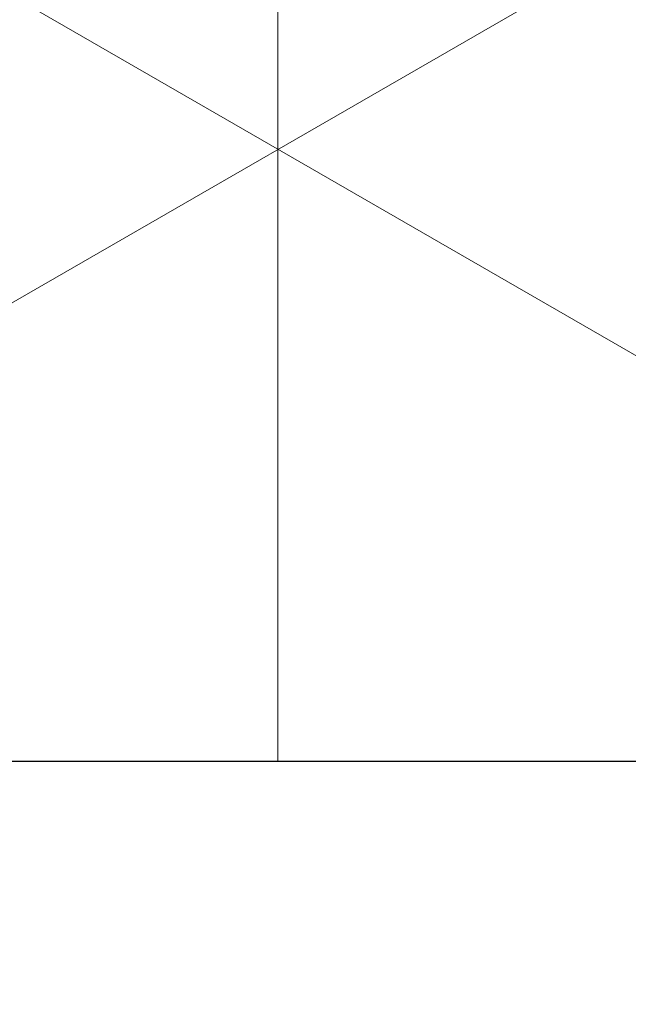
# Model space of a CAD drawing. Header units: millimetres. Extents: x -48448 to 452754, y -13941 to 17062.
# Tile 155 of 256: x 15131.85 to 15133.15, y 3601.57 to 3603.67. Entities that reach past the tile are written whole.
import ezdxf

# ---------------------------------------------------------------- set-up
doc = ezdxf.new("R2010")
doc.units = ezdxf.units.MM

msp = doc.modelspace()

# ---------------------------------------------------------------- hatches: boundary and pattern name
at = {"lineweight": 5}
h = msp.add_hatch(dxfattribs=at)
h.set_pattern_fill('NET3', color=256, scale=0.5, angle=90)
h.set_pattern_definition([(90, (-47770.6976, -3756.4557), (-1.5875, 1e-16), []), (150, (-47770.6976, -3756.4557), (-0.79375, -1.37481533), []), (210, (-47770.6976, -3756.4557), (0.79375, -1.37481533), [])])
h.paths.add_polyline_path([(15211.3816, 3618.0862), (15131.3816, 3618.0862), (15131.3816, 3602.0862), (15211.3816, 3602.0862)])
h = msp.add_hatch()
h.set_pattern_fill('ANSI33', color=256, scale=50)
h.set_pattern_definition([(45, (-70561.63, 42313.1), (-224.5064, 224.5064), []), (45, (-70337.12, 42313.1), (-224.5064, 224.5064), [158.75, -79.375])])
h.paths.add_polyline_path([(14973.8829, 2462.6319), (15373.8834, 2462.6319), (15373.8829, 3568.0837), (15362.8686, 3568.0862), (15362.8686, 3602.0862), (14973.8829, 3602.0862)])

# ---------------------------------------------------------------- linework, layer by layer
msp.add_line((15362.8686, 3602.0862), (14973.8829, 3602.0862))
msp.add_line((15362.8686, 3602.0862), (14973.8829, 3602.0862))
msp.add_lwpolyline([(15131.3816, 3602.0862), (15211.3816, 3602.0862), (15211.3816, 3618.0862), (15131.3816, 3618.0862)], close=True, dxfattribs=at)

doc.saveas('drawing.dxf')
